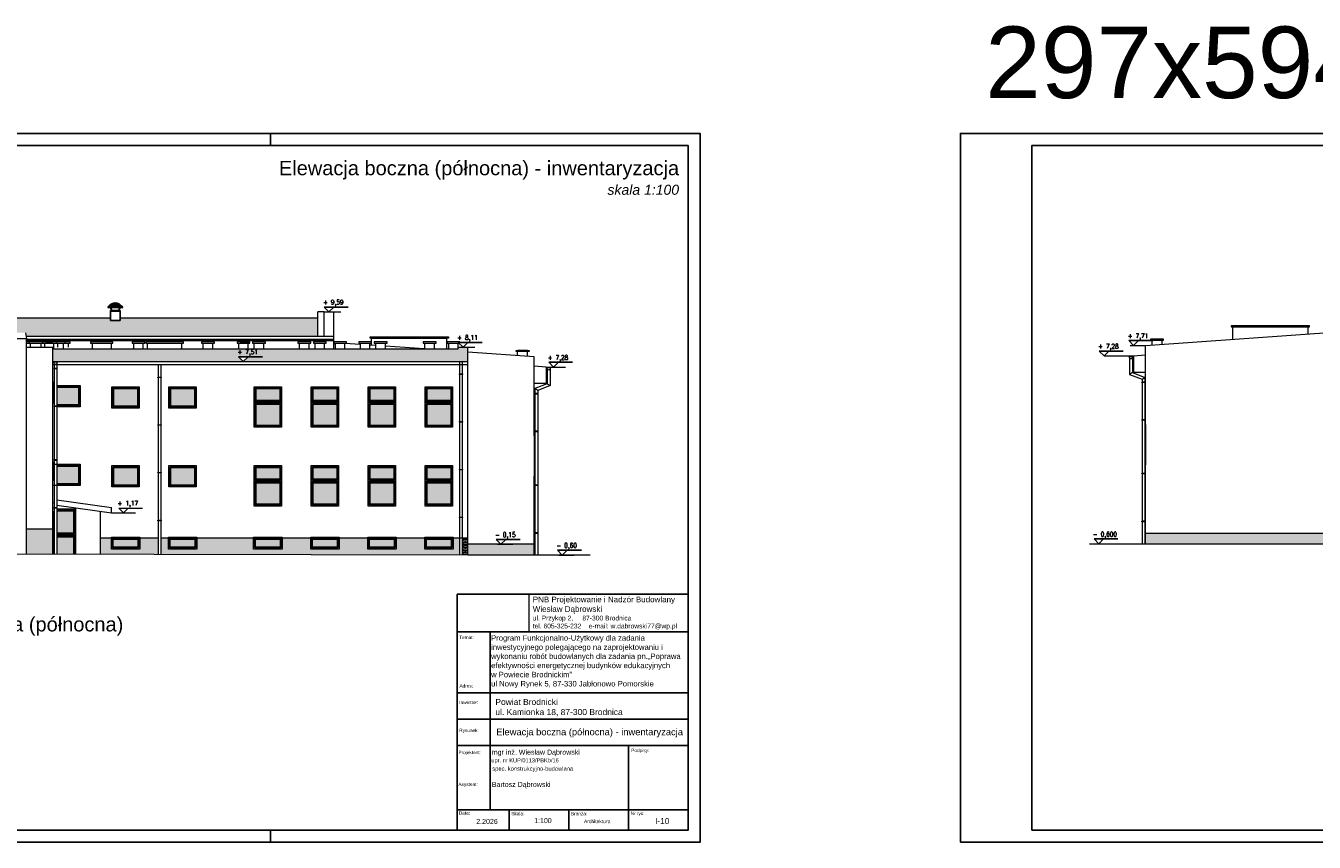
# Model space of a CAD drawing. Header units: millimetres. Extents: x 64838 to 107664, y -36848 to 0.
# Tile 103 of 109: x 97806 to 103207, y -36848 to -33427. Entities that reach past the tile are written whole.
import ezdxf
from ezdxf.enums import TextEntityAlignment as Align

# ---------------------------------------------------------------- set-up
doc = ezdxf.new("R2010")
doc.units = ezdxf.units.MM
doc.layers.add('-TABELKA', color=2, linetype='Continuous')
doc.layers.add('e-cad_opisy', color=7, linetype='Continuous')
for name, color, linetype, lineweight in [('A-Opis', 7, 'Continuous', 15), ('OPIS', 7, 'Continuous', 5), ('opisy', 235, 'Continuous', 0), ('wymiar', 1, 'Continuous', 9)]:
    doc.layers.add(name, color=color, linetype=linetype, lineweight=lineweight)
doc.styles.add('ARIAL', font='arial.ttf')
doc.styles.add('e-cad_1', font='simplex.shx', dxfattribs={"width": 0.8})
doc.styles.get("Standard").update_dxf_attribs({"font": 'arial.ttf'})
picture_1 = doc.add_image_def('image1.jpg', size_in_pixel=(163, 86))

# ---------------------------------------------------------------- blocks, each defined once
blk = doc.blocks.new('e-cad_kota_3')
blk.add_line((-2, 2), (8, 2))
blk.add_lwpolyline([(-2, 2), (0, 0), (2, 2)])
at = {"style": 'e-cad_1', "width": 0.8}
blk.add_attdef('ZNAK', text='', height=2, dxfattribs=at).set_placement((-0.5, 3), align=Align.RIGHT)
blk.add_attdef('RZEDNA', (0.8, 3), '', height=2, dxfattribs=at)

msp = doc.modelspace()

# ---------------------------------------------------------------- hatches: boundary and pattern name
at = {"layer": 'A-Opis'}
h = msp.add_hatch(color=135, dxfattribs=at)
h.set_gradient(color1=(103, 145, 152), color2=(200, 215, 218), rotation=45, one_color=1, name='SPHERICAL')
h.paths.add_polyline_path([(97937.19, -35015.42), (98027.05, -35015.42), (98027.05, -34941.42), (97937.19, -34941.42)])
h = msp.add_hatch(color=135, dxfattribs=at)
h.set_gradient(color1=(103, 145, 152), color2=(200, 215, 218), rotation=45, one_color=1, name='SPHERICAL')
h.paths.add_polyline_path([(98175.05, -34947.28), (98175.05, -35021.28), (98274.05, -35021.28), (98274.05, -34947.28)])
h = msp.add_hatch(color=135, dxfattribs=at)
h.set_gradient(color1=(103, 145, 152), color2=(200, 215, 218), rotation=45, one_color=1, name='SPHERICAL')
h.paths.add_polyline_path([(98414.05, -34947.28), (98414.05, -35021.28), (98513.05, -35021.28), (98513.05, -34947.28)])
h = msp.add_hatch(color=135, dxfattribs=at)
h.set_gradient(color1=(103, 145, 152), color2=(200, 215, 218), rotation=45, one_color=1, name='SPHERICAL')
h.paths.add_polyline_path([(98771.55, -35101.28), (98771.55, -35012.28), (98870.55, -35012.28), (98870.55, -35101.28)])
h.paths.add_polyline_path([(98771.55, -34996.28), (98771.55, -34947.28), (98870.55, -34947.28), (98870.55, -34996.28)])
h = msp.add_hatch(color=135, dxfattribs=at)
h.set_gradient(color1=(103, 145, 152), color2=(200, 215, 218), rotation=45, one_color=1, name='SPHERICAL')
h.paths.add_polyline_path([(99010.55, -35101.28), (99010.55, -35012.28), (99109.55, -35012.28), (99109.55, -35101.28)])
h.paths.add_polyline_path([(99010.55, -34996.28), (99010.55, -34947.28), (99109.55, -34947.28), (99109.55, -34996.28)])
h = msp.add_hatch(color=135, dxfattribs=at)
h.set_gradient(color1=(103, 145, 152), color2=(200, 215, 218), rotation=45, one_color=1, name='SPHERICAL')
h.paths.add_polyline_path([(99249.55, -35101.28), (99249.55, -35012.28), (99348.55, -35012.28), (99348.55, -35101.28)])
h.paths.add_polyline_path([(99249.55, -34996.28), (99249.55, -34947.28), (99348.55, -34947.28), (99348.55, -34996.28)])
h = msp.add_hatch(color=135, dxfattribs=at)
h.set_gradient(color1=(103, 145, 152), color2=(200, 215, 218), rotation=45, one_color=1, name='SPHERICAL')
h.paths.add_polyline_path([(99488.55, -35101.28), (99488.55, -35012.28), (99587.55, -35012.28), (99587.55, -35101.28)])
h.paths.add_polyline_path([(99488.55, -34996.28), (99488.55, -34947.28), (99587.55, -34947.28), (99587.55, -34996.28)])
h = msp.add_hatch(color=135, dxfattribs=at)
h.set_gradient(color1=(103, 145, 152), color2=(200, 215, 218), rotation=45, one_color=1, name='SPHERICAL')
h.paths.add_polyline_path([(97937.19, -35345.42), (98027.05, -35345.42), (98027.05, -35271.42), (97937.19, -35271.42)])
h = msp.add_hatch(color=135, dxfattribs=at)
h.set_gradient(color1=(103, 145, 152), color2=(200, 215, 218), rotation=45, one_color=1, name='SPHERICAL')
h.paths.add_polyline_path([(98175.05, -35277.28), (98175.05, -35351.28), (98274.05, -35351.28), (98274.05, -35277.28)])
h = msp.add_hatch(color=135, dxfattribs=at)
h.set_gradient(color1=(103, 145, 152), color2=(200, 215, 218), rotation=45, one_color=1, name='SPHERICAL')
h.paths.add_polyline_path([(98414.05, -35277.28), (98414.05, -35351.28), (98513.05, -35351.28), (98513.05, -35277.28)])
h = msp.add_hatch(color=135, dxfattribs=at)
h.set_gradient(color1=(103, 145, 152), color2=(200, 215, 218), rotation=45, one_color=1, name='SPHERICAL')
h.paths.add_polyline_path([(98771.55, -35431.28), (98771.55, -35342.28), (98870.55, -35342.28), (98870.55, -35431.28)])
h.paths.add_polyline_path([(98771.55, -35326.28), (98771.55, -35277.28), (98870.55, -35277.28), (98870.55, -35326.28)])
h = msp.add_hatch(color=135, dxfattribs=at)
h.set_gradient(color1=(103, 145, 152), color2=(200, 215, 218), rotation=45, one_color=1, name='SPHERICAL')
h.paths.add_polyline_path([(99010.55, -35431.28), (99010.55, -35342.28), (99109.55, -35342.28), (99109.55, -35431.28)])
h.paths.add_polyline_path([(99010.55, -35326.28), (99010.55, -35277.28), (99109.55, -35277.28), (99109.55, -35326.28)])
h = msp.add_hatch(color=135, dxfattribs=at)
h.set_gradient(color1=(103, 145, 152), color2=(200, 215, 218), rotation=45, one_color=1, name='SPHERICAL')
h.paths.add_polyline_path([(99249.55, -35431.28), (99249.55, -35342.28), (99348.55, -35342.28), (99348.55, -35431.28)])
h.paths.add_polyline_path([(99249.55, -35326.28), (99249.55, -35277.28), (99348.55, -35277.28), (99348.55, -35326.28)])
h = msp.add_hatch(color=135, dxfattribs=at)
h.set_gradient(color1=(103, 145, 152), color2=(200, 215, 218), rotation=45, one_color=1, name='SPHERICAL')
h.paths.add_polyline_path([(99488.55, -35431.28), (99488.55, -35342.28), (99587.55, -35342.28), (99587.55, -35431.28)])
h.paths.add_polyline_path([(99488.55, -35326.28), (99488.55, -35277.28), (99587.55, -35277.28), (99587.55, -35326.28)])
h = msp.add_hatch(color=135, dxfattribs=at)
h.set_gradient(color1=(103, 145, 152), color2=(200, 215, 218), rotation=45, one_color=1, name='SPHERICAL')
h.paths.add_polyline_path([(97937.19, -35552.52), (98007.05, -35552.52), (98007.05, -35458.52), (97937.19, -35458.52)])
h.paths.add_polyline_path([(98007.05, -35641.23), (98007.05, -35568.52), (97937.19, -35568.52), (97937.19, -35641.1)])
h = msp.add_hatch(color=135, dxfattribs=at)
h.set_gradient(color1=(103, 145, 152), color2=(200, 215, 218), rotation=45, one_color=1, name='SPHERICAL')
h.paths.add_polyline_path([(98173.05, -35611.28), (98173.05, -35577.28), (98276.05, -35577.28), (98276.05, -35611.28)])
h = msp.add_hatch(color=135, dxfattribs=at)
h.set_gradient(color1=(103, 145, 152), color2=(200, 215, 218), rotation=45, one_color=1, name='SPHERICAL')
h.paths.add_polyline_path([(98412.05, -35611.28), (98412.05, -35577.28), (98515.05, -35577.28), (98515.05, -35611.28)])
h = msp.add_hatch(color=135, dxfattribs=at)
h.set_gradient(color1=(103, 145, 152), color2=(200, 215, 218), rotation=45, one_color=1, name='SPHERICAL')
h.paths.add_polyline_path([(98769.55, -35611.28), (98769.55, -35577.28), (98872.55, -35577.28), (98872.55, -35611.28)])
h = msp.add_hatch(color=135, dxfattribs=at)
h.set_gradient(color1=(103, 145, 152), color2=(200, 215, 218), rotation=45, one_color=1, name='SPHERICAL')
h.paths.add_polyline_path([(99008.55, -35611.28), (99008.55, -35577.28), (99111.55, -35577.28), (99111.55, -35611.28)])
h = msp.add_hatch(color=135, dxfattribs=at)
h.set_gradient(color1=(103, 145, 152), color2=(200, 215, 218), rotation=45, one_color=1, name='SPHERICAL')
h.paths.add_polyline_path([(99247.55, -35611.28), (99247.55, -35577.28), (99350.55, -35577.28), (99350.55, -35611.28)])
h = msp.add_hatch(color=135, dxfattribs=at)
h.set_gradient(color1=(103, 145, 152), color2=(200, 215, 218), rotation=45, one_color=1, name='SPHERICAL')
h.paths.add_polyline_path([(99486.55, -35611.28), (99486.55, -35577.28), (99589.55, -35577.28), (99589.55, -35611.28)])
at = {"layer": 'OPIS', "ltscale": 4}
h = msp.add_hatch(dxfattribs=at)
h.set_pattern_fill('AR-SAND', color=254, scale=0.1)
h.paths.add_polyline_path([(97065.32, -34726.96), (97068.05, -34713.31), (97108.05, -34713.31), (97110.78, -34726.96), (97762.32, -34726.96), (97765.05, -34713.31), (97805.05, -34713.31), (97807.78, -34726.96), (99031.05, -34726.96), (99031.05, -34650.36), (98201.58, -34650.36), (98201.58, -34661.39), (98161.65, -34661.39), (98161.64, -34650.36), (97585.55, -34650.36), (97009.46, -34650.36), (97009.46, -34661.39), (96969.53, -34661.39), (96969.52, -34650.36), (95517.05, -34650.36), (95517.05, -34726.96)])
h.paths.add_polyline_path([(97920.05, -34833.31), (97920.05, -34780.98), (97924.05, -34780.98), (97964.05, -34780.98), (98084.05, -34780.98), (98164.05, -34780.98), (98259.05, -34780.98), (98299.05, -34780.98), (98317.05, -34780.98), (98460.05, -34780.98), (98550.05, -34780.98), (98590.05, -34780.98), (98699.05, -34780.98), (98739.05, -34780.98), (98764.05, -34780.98), (98804.05, -34780.98), (98954.05, -34780.98), (98994.05, -34780.98), (99019.05, -34780.98), (99059.05, -34780.98), (99097.05, -34780.98), (99104.05, -34780.98), (99144.05, -34780.98), (99209.05, -34780.98), (99249.05, -34780.98), (99274.05, -34780.98), (99314.05, -34780.98), (99476.49, -34780.98), (99479.05, -34780.98), (99519.05, -34780.98), (99571.05, -34780.98), (99579.05, -34780.98), (99619.05, -34780.98), (99619.05, -34773.31), (99639.05, -34773.31), (99659.05, -34773.31), (99659.05, -34793.76), (99659.05, -34833.31), (99636.11, -34833.31), (99624.13, -34833.31), (98718.02, -34833.31), (98738.02, -34813.31), (98698.02, -34813.31), (98718.02, -34833.31)])
h.paths.add_polyline_path([(98708.73, -34801.88), (98708.73, -34827.6), (98731.02, -34827.6), (98731.02, -34801.88)], flags=24)
h.paths.add_polyline_path([(96969.68, -34713.55), (96969.68, -34749.27), (97020.44, -34749.27), (97020.44, -34713.55)], flags=24)
h.paths.add_polyline_path([(98720.07, -34773.55), (98720.07, -34809.27), (98773.88, -34809.27), (98773.88, -34773.55)], flags=24)
at = {"layer": 'OPIS', "linetype": 'Continuous', "lineweight": 13}
h = msp.add_hatch(dxfattribs=at)
h.set_pattern_fill('AR-BRSTD', color=9, scale=0.1)
h.paths.add_polyline_path([(96953.05, -35639.28), (96953.05, -35599.28), (96746.25, -35599.28), (96746.25, -35639.28), (96953.05, -35639.28)])
h.paths.add_polyline_path([(97760.05, -35640.77), (97760.05, -35534.28), (97113.05, -35534.28), (97113.05, -35639.58)])
h.paths.add_polyline_path([(96146.25, -35639.28), (96146.25, -35599.28), (96151.25, -35599.28), (96151.25, -35584.28), (95972.3, -35584.28), (95531.32, -35584.28), (95531.31, -35639.28)])
h.paths.add_polyline_path([(99659.05, -35644.28), (99659.05, -35599.28), (99937.05, -35599.28), (99937.05, -35644.28)])
h.paths.add_polyline_path([(96427.55, -35639.28), (96427.55, -35624.28), (96440.05, -35624.28), (96445.05, -35624.28), (96462.55, -35624.28), (96462.55, -35609.28), (96497.55, -35609.28), (96497.55, -35599.28), (96502.75, -35599.28), (96514.75, -35599.28), (96526.75, -35599.28), (96538.75, -35599.28), (96550.75, -35599.28), (96562.75, -35599.28), (96574.75, -35599.28), (96586.25, -35599.28), (96591.25, -35599.28), (96604.75, -35599.28), (96616.75, -35599.28), (96628.75, -35599.28), (96640.75, -35599.28), (96652.75, -35599.28), (96664.75, -35599.28), (96676.75, -35599.28), (96688.75, -35599.28), (96700.75, -35599.28), (96712.75, -35599.28), (96724.75, -35599.28), (96736.25, -35599.28), (96741.25, -35599.28), (96746.25, -35599.28), (96746.25, -35639.28)])
h.paths.add_polyline_path([(96427.55, -35639.28), (96427.55, -35624.28), (96440.05, -35624.28), (96440.05, -35599.28), (96146.25, -35599.28), (96146.25, -35639.28)])
h.paths.add_polyline_path([(97920.05, -35641.07), (97920.05, -35534.28), (97810.05, -35534.28), (97810.05, -35640.86)])
h.paths.add_polyline_path([(97063.05, -35639.48), (97063.05, -35534.28), (96990.05, -35534.28), (96990.05, -35639.35)])
h.paths.add_polyline_path([(96953.05, -35639.28), (96953.05, -35534.28), (96978.05, -35534.28), (96978.05, -35639.33)])
h.paths.add_polyline_path([(95519.55, -35639.28), (95519.55, -35584.28), (95484.05, -35584.28), (95484.05, -35639.28)])
h.paths.add_polyline_path([(96445.05, -35624.28), (96445.05, -35613.52), (96478.27, -35599.28), (96478.75, -35599.28), (96490.75, -35599.28), (96497.55, -35599.28), (96497.55, -35609.28), (96462.55, -35609.28), (96462.55, -35624.28)])
h.paths.add_polyline_path([(96156.25, -35599.28), (96169.75, -35599.28), (96169.75, -35584.28), (96156.25, -35584.28)])
h.paths.add_polyline_path([(96296.25, -35599.28), (96309.75, -35599.28), (96309.75, -35584.28), (96296.25, -35584.28)])
h.paths.add_polyline_path([(96169.75, -35599.28), (96181.75, -35599.28), (96181.75, -35584.28), (96169.75, -35584.28)])
h.paths.add_polyline_path([(96277.75, -35599.28), (96289.75, -35599.28), (96289.75, -35584.28), (96277.75, -35584.28)])
h.paths.add_polyline_path([(96345.75, -35599.28), (96357.75, -35599.28), (96357.75, -35584.28), (96345.75, -35584.28)])
h.paths.add_polyline_path([(96357.75, -35599.28), (96369.75, -35599.28), (96369.75, -35584.28), (96357.75, -35584.28)])
h.paths.add_polyline_path([(96181.75, -35599.28), (96193.75, -35599.28), (96193.75, -35584.28), (96181.75, -35584.28)])
h.paths.add_polyline_path([(96265.75, -35599.28), (96277.75, -35599.28), (96277.75, -35584.28), (96265.75, -35584.28)])
h.paths.add_polyline_path([(96193.75, -35599.28), (96205.75, -35599.28), (96205.75, -35584.28), (96193.75, -35584.28)])
h.paths.add_polyline_path([(96369.75, -35599.28), (96381.75, -35599.28), (96381.75, -35584.28), (96369.75, -35584.28)])
h.paths.add_polyline_path([(96205.75, -35599.28), (96217.75, -35599.28), (96217.75, -35584.28), (96205.75, -35584.28)])
h.paths.add_polyline_path([(96217.75, -35599.28), (96229.75, -35599.28), (96229.75, -35584.28), (96217.75, -35584.28)])
h.paths.add_polyline_path([(96253.75, -35599.28), (96265.75, -35599.28), (96265.75, -35584.28), (96253.75, -35584.28)])
h.paths.add_polyline_path([(96417.75, -35599.28), (96429.75, -35599.28), (96429.75, -35584.28), (96417.75, -35584.28)])
h.paths.add_polyline_path([(96229.75, -35599.28), (96241.75, -35599.28), (96241.75, -35584.28), (96229.75, -35584.28)])
h.paths.add_polyline_path([(96241.75, -35599.28), (96253.75, -35599.28), (96253.75, -35584.28), (96241.75, -35584.28)])
h.paths.add_polyline_path([(96309.75, -35599.28), (96321.75, -35599.28), (96321.75, -35584.28), (96309.75, -35584.28)])
h.paths.add_polyline_path([(96321.75, -35599.28), (96333.75, -35599.28), (96333.75, -35584.28), (96321.75, -35584.28)])
h.paths.add_polyline_path([(96333.75, -35599.28), (96345.75, -35599.28), (96345.75, -35584.28), (96333.75, -35584.28)])
h.paths.add_polyline_path([(96381.75, -35599.28), (96393.75, -35599.28), (96393.75, -35584.28), (96381.75, -35584.28)])
h.paths.add_polyline_path([(96393.75, -35599.28), (96405.75, -35599.28), (96405.75, -35584.28), (96393.75, -35584.28)])
h.paths.add_polyline_path([(96405.75, -35599.28), (96417.75, -35599.28), (96417.75, -35584.28), (96405.75, -35584.28)])
h.paths.add_polyline_path([(96455.05, -35599.28), (96465.05, -35599.28), (96465.05, -35584.28), (96455.05, -35584.28)])
h.paths.add_polyline_path([(96445.05, -35599.28), (96454.75, -35599.28), (96454.75, -35584.28), (96445.05, -35584.28)])
h.paths.add_polyline_path([(96445.05, -35599.28), (96454.75, -35599.28), (96455.05, -35599.28), (96455.05, -35605.97), (96445.05, -35610.25)])
h.paths.add_polyline_path([(96429.75, -35599.28), (96436.25, -35599.28), (96436.25, -35584.28), (96429.75, -35584.28)])
h.paths.add_polyline_path([(96151.25, -35599.28), (96156.25, -35599.28), (96156.25, -35584.28), (96151.25, -35584.28)])
h.paths.add_polyline_path([(96455.05, -35599.28), (96465.05, -35599.28), (96465.05, -35601.68), (96455.05, -35605.97)])
h.paths.add_polyline_path([(96289.75, -35599.28), (96291.25, -35599.28), (96291.25, -35584.28), (96289.75, -35584.28)])
h.paths.add_polyline_path([(96440.05, -35599.28), (96441.25, -35599.28), (96441.25, -35584.28), (96440.05, -35584.28)])
h.paths.add_polyline_path([(96465.05, -35601.68), (96470.65, -35599.28), (96466.75, -35599.28), (96465.05, -35599.28)])
h = msp.add_hatch(dxfattribs=at)
h.set_pattern_fill('AR-BRSTD', color=9, scale=0.1)
h.paths.add_polyline_path([(99624.13, -35644.22), (99624.13, -35574.28), (99597.55, -35574.28), (99597.55, -35619.28), (99478.55, -35619.28), (99478.55, -35574.28), (99358.55, -35574.28), (99358.55, -35619.28), (99239.55, -35619.28), (99239.55, -35574.28), (99119.55, -35574.28), (99119.55, -35619.28), (99000.55, -35619.28), (99000.55, -35574.28), (98880.55, -35574.28), (98880.55, -35619.28), (98761.55, -35619.28), (98761.55, -35574.28), (98523.05, -35574.28), (98523.05, -35619.28), (98404.05, -35619.28), (98404.05, -35574.28), (98372.82, -35574.28), (98372.8, -35641.9)])
h.paths.add_polyline_path([(98361.02, -35641.88), (98361.02, -35574.28), (98284.05, -35574.28), (98284.05, -35619.28), (98165.05, -35619.28), (98165.05, -35574.28), (98120.05, -35574.28), (98120.05, -35641.44)])
h = msp.add_hatch(dxfattribs=at)
h.set_pattern_fill('AR-BRSTD', color=9, scale=0.1)
h.paths.add_polyline_path([(99659.05, -35644.28), (99659.05, -35599.28), (99659.05, -35574.28), (99635.92, -35574.28), (99635.91, -35644.24)])
h = msp.add_hatch(dxfattribs=at)
h.set_pattern_fill('AR-BRSTD', color=9, scale=0.1)
h.paths.add_polyline_path([(103339.65, -35597.13), (103339.65, -35552.13), (102499.65, -35552.13), (102499.65, -35597.13)])
h.paths.add_polyline_path([(105765.32, -35567.13), (105765.32, -35537.13), (104577.09, -35537.13), (104577.08, -35567.13)])
h.paths.add_polyline_path([(104565.32, -35567.13), (104565.32, -35537.13), (103393.91, -35537.13), (103393.91, -35567.13)])
h.paths.add_polyline_path([(106905.38, -35567.13), (106905.38, -35537.13), (105777.09, -35537.13), (105777.08, -35567.13)])
h.paths.add_polyline_path([(103382.15, -35567.13), (103382.15, -35537.13), (103339.65, -35537.13), (103339.65, -35567.13)])
h.paths.add_polyline_path([(106952.65, -35567.13), (106952.65, -35537.13), (106917.15, -35537.13), (106917.15, -35567.13)])

# ---------------------------------------------------------------- linework, layer by layer
at = {"layer": '-TABELKA', "color": 7}
for p, q in [((99614.9, -36797.82), (99614.9, -35808.34)), ((99614.9, -35808.34), (100582.53, -35808.34)), ((99614.9, -35966.73), (100582.53, -35966.73)), ((99614.9, -35966.73), (100582.53, -35966.73)), ((99752.45, -36712.78), (99752.45, -35966.73)), ((99614.9, -36222.52), (100582.53, -36222.52)), ((99614.9, -36332.65), (100582.53, -36332.65)), ((99614.9, -36442.65), (100582.53, -36442.65)), ((100332.53, -36442.65), (100332.53, -36797.82)), ((99614.9, -36712.78), (100582.53, -36712.78)), ((99832.53, -36712.78), (99832.53, -36797.82)), ((100082.53, -36712.78), (100082.53, -36797.82)), ((99614.9, -36797.82), (100582.53, -36797.82))]:
    msp.add_line(p, q, dxfattribs=at)
for p, q in [((98150.03, -34607.84), (98154.5, -34601.45)), ((98150.03, -34607.84), (98213.2, -34607.78)), ((98155.2, -34600.69), (98208.02, -34600.63)), ((98164.53, -34593.14), (98157.83, -34598.98)), ((98160.99, -34607.88), (98161.08, -34607.83)), ((98167.64, -34619.38), (98160.99, -34607.88)), ((98165.15, -34592.7), (98198.05, -34592.67)), ((98170.11, -34607.82), (98193.12, -34607.8)), ((98195.61, -34619.35), (98202.24, -34607.84)), ((98198.03, -34592.66), (98198.05, -34592.67)), ((98198.67, -34593.11), (98205.38, -34598.93)), ((98200.03, -34611.69), (98202.24, -34607.84)), ((98200.12, -34611.74), (98202.33, -34607.89)), ((98202.24, -34607.84), (98202.15, -34607.79)), ((98202.33, -34607.89), (98202.24, -34607.84)), ((98213.2, -34607.78), (98208.72, -34601.4)), ((98161.65, -34661.39), (98161.61, -34622.46)), ((98201.58, -34661.39), (98161.65, -34661.39)), ((98161.69, -34619.39), (98201.57, -34619.35)), ((98161.69, -34619.39), (98161.69, -34622.46)), ((98161.69, -34622.46), (98201.57, -34622.41)), ((98161.69, -34622.46), (98201.57, -34622.41)), ((98164.75, -34618.5), (98164.76, -34623.16)), ((98198.5, -34618.47), (98198.5, -34623.13)), ((98201.57, -34619.35), (98201.57, -34622.41)), ((98201.58, -34661.39), (98201.57, -34622.41))]:
    msp.add_line(p, q)
for centre, radius, start, end in [((98157.77, -34603.73), 3.99, 115.20717, 145.05783), ((98152.82, -34593.22), 7.64, 295.20717, 311.04887), ((98167.15, -34596.15), 3.99, 109.08623, 131.04887), ((98163.35, -34585.16), 7.64, 289.08623, 301.06039), ((98181.61, -34615.48), 27.75, 59.05528, 121.06039), ((98199.37, -34585.93), 6.73, 238.6482, 252.54774), ((98196.06, -34596.12), 3.99, 49.0668, 71.02943), ((98210.39, -34593.16), 7.64, 229.0668, 244.9085), ((98205.46, -34603.69), 3.99, 35.05783, 64.9085)]:
    msp.add_arc(centre, radius, start, end)
at = {"layer": 'e-cad_opisy', "ltscale": 4}
for points in [[(94692.53, -36847.82), (100632.53, -36847.82), (100632.53, -33877.82), (94942.53, -33877.82), (94942.53, -33877.82), (94692.53, -33877.82), (94692.53, -36847.82)], [(98832.53, -33877.82), (98832.53, -33927.82)], [(101723.65, -36847.82), (107663.65, -36847.82), (107663.65, -33877.82), (101973.65, -33877.82), (101973.65, -33877.82), (101723.65, -33877.82), (101723.65, -36847.82)], [(94992.53, -36797.82), (100582.53, -36797.82), (100582.53, -33927.82), (94992.53, -33927.82), (94992.53, -36797.82)], [(102023.65, -36797.82), (107613.65, -36797.82), (107613.65, -33927.82), (102023.65, -33927.82), (102023.65, -36797.82)], [(98832.53, -36847.82), (98832.53, -36797.82)]]:
    msp.add_lwpolyline(points, dxfattribs=at)
at = {"layer": 'OPIS'}
for p, q in [((97009.46, -34650.36), (98161.64, -34650.36)), ((98201.58, -34650.36), (99031.05, -34650.36)), ((99031.05, -34726.96), (99031.05, -34625.3)), ((99057.05, -34625.3), (99031.05, -34625.3)), ((99057.05, -34625.3), (99097.05, -34625.3)), ((99057.05, -34726.96), (99057.05, -34625.3)), ((99062.05, -34625.3), (99127.05, -34625.3)), ((99097.05, -34780.98), (99097.05, -34625.3)), ((99097.05, -34745.03), (99097.05, -34625.3)), ((97805.05, -34713.31), (97810.05, -34738.31)), ((102499.65, -34766.06), (103339.65, -34707.26)), ((102865.65, -34740.44), (102865.65, -34688.32)), ((103181.65, -34688.32), (102865.65, -34688.32)), ((103181.65, -34718.32), (103181.65, -34688.32)), ((97810.05, -34738.31), (97760.05, -34738.31)), ((97807.78, -34726.96), (99097.05, -34726.96)), ((97810.05, -35640.86), (97810.05, -34738.31)), ((97810.05, -34739.27), (99097.05, -34739.27)), ((97810.05, -34745.01), (99097.05, -34745.01)), ((97810.05, -34773.31), (97920.05, -34773.31)), ((97826.05, -34773.31), (97826.05, -34755.98)), ((97871.05, -34773.31), (97871.05, -34755.98)), ((97885.05, -34755.98), (97885.05, -34773.31)), ((97892.05, -34750.98), (97917.05, -34750.98)), ((97892.05, -34755.98), (97917.05, -34755.98)), ((97920.05, -35641.07), (97920.05, -34773.31)), ((97924.05, -34780.98), (97924.05, -34755.98)), ((97941.05, -34773.31), (97941.05, -34755.98)), ((97964.05, -34780.98), (97964.05, -34755.98)), ((97986.05, -34773.31), (97986.05, -34755.98)), ((98084.05, -34755.98), (98084.05, -34780.98)), ((98164.05, -34755.98), (98164.05, -34780.98)), ((98259.05, -34780.98), (98259.05, -34755.98)), ((98299.05, -34780.98), (98299.05, -34755.98)), ((98317.05, -34780.98), (98317.05, -34755.98)), ((98460.05, -34780.98), (98460.05, -34755.98)), ((98550.05, -34780.98), (98550.05, -34755.98)), ((98590.05, -34780.98), (98590.05, -34755.98)), ((98699.05, -34780.98), (98699.05, -34755.98)), ((98704.43, -34750.98), (98744.43, -34750.98)), ((98704.43, -34755.98), (98744.43, -34755.98)), ((98739.05, -34780.98), (98739.05, -34755.98)), ((98764.05, -34780.98), (98764.05, -34755.98)), ((98804.05, -34780.98), (98804.05, -34755.98)), ((98954.05, -34780.98), (98954.05, -34755.98)), ((98994.05, -34780.98), (98994.05, -34755.98)), ((99019.05, -34780.98), (99019.05, -34755.98)), ((99059.05, -34780.98), (99059.05, -34755.98)), ((99097.05, -34750.62), (99097.05, -34760.62)), ((99097.05, -34750.62), (99097.05, -34760.62)), ((99097.05, -34780.98), (99097.05, -34753.01)), ((99097.05, -34780.98), (99097.05, -34760.62)), ((99104.05, -34780.98), (99104.05, -34755.98)), ((99144.05, -34780.98), (99144.05, -34755.98)), ((99209.05, -34762.26), (99144.05, -34757.71)), ((99209.05, -34780.98), (99209.05, -34755.98)), ((99249.05, -34780.98), (99249.05, -34755.98)), ((99274.05, -34766.81), (99249.05, -34765.06)), ((99255.05, -34765.48), (99255.05, -34735.48)), ((99255.05, -34735.48), (99571.05, -34735.48)), ((99274.05, -34780.98), (99274.05, -34755.98)), ((99314.05, -34780.98), (99314.05, -34755.98)), ((99476.49, -34780.98), (99314.05, -34769.61)), ((99479.05, -34780.98), (99479.05, -34755.98)), ((99519.05, -34780.98), (99519.05, -34755.98)), ((99571.05, -34780.98), (99571.05, -34735.48)), ((99579.05, -34780.98), (99579.05, -34755.98)), ((99619.05, -34780.98), (99619.05, -34755.98)), ((99619.05, -34780.98), (99619.05, -34773.31)), ((99619.05, -34773.31), (99659.05, -34773.31)), ((99624.05, -34773.31), (99689.05, -34773.31)), ((99659.05, -35644.28), (99659.05, -34773.31)), ((102434.65, -34766.06), (102499.65, -34766.06)), ((102499.65, -35097.13), (102499.65, -34766.06)), ((102499.65, -34806.16), (102499.65, -34766.06)), ((102527.65, -34739.66), (102567.65, -34739.66)), ((102527.65, -34764.1), (102527.65, -34744.66)), ((102527.65, -34744.66), (102567.65, -34744.66)), ((102569.65, -34761.16), (102569.65, -34744.66)), ((97920.05, -34780.98), (99619.05, -34780.98)), ((99937.05, -34813.22), (99659.05, -34793.76)), ((99867.05, -34808.32), (99867.05, -34791.81)), ((99909.05, -34786.81), (99869.05, -34786.81)), ((99909.05, -34791.81), (99869.05, -34791.81)), ((99909.05, -34811.26), (99909.05, -34791.81)), ((99937.05, -35144.28), (99937.05, -34813.22)), ((99937.05, -34853.31), (99937.05, -34813.22)), ((102325.49, -34809.66), (102449.65, -34809.66)), ((102430.51, -34812.98), (102446.51, -34812.98)), ((102432.58, -34818.35), (102432.58, -34887.49)), ((102444.58, -34818.18), (102444.58, -34880.17)), ((102449.65, -34809.66), (102446.51, -34812.98)), ((102449.65, -34809.66), (102499.65, -34806.16)), ((102449.65, -34809.66), (102449.65, -34838.33)), ((102449.72, -34810.76), (102449.65, -34810.65)), ((102449.65, -34810.91), (102449.72, -34810.76)), ((97920.05, -34833.31), (97923.19, -34836.63)), ((97920.05, -34833.31), (99659.05, -34833.31)), ((97920.05, -34846.43), (99659.05, -34846.43)), ((97939.19, -34836.63), (97923.19, -34836.63)), ((97939.19, -34836.63), (97923.19, -34836.63)), ((97924.69, -34863.35), (97924.69, -34861.35)), ((97924.69, -34861.35), (97937.69, -34861.35)), ((97924.69, -34863.35), (97937.69, -34863.35)), ((97925.19, -34841.92), (97925.19, -34854.63)), ((97925.19, -34841.92), (97925.19, -35641.08)), ((97937.17, -34841.94), (97937.17, -34854.63)), ((97937.19, -34849.23), (97937.19, -35641.1)), ((97937.69, -34863.35), (97937.69, -34861.35)), ((98361.02, -34846.43), (98361.02, -35641.88)), ((98373, -34846.43), (98372.8, -35641.9)), ((98703.02, -34833.31), (98768.02, -34833.31)), ((99624.13, -34833.31), (99624.13, -35644.22)), ((99636.11, -34833.31), (99635.91, -35644.24)), ((99987.05, -34856.81), (99937.05, -34853.31)), ((99986.98, -34857.91), (99987.05, -34857.8)), ((99987.05, -34858.06), (99986.98, -34857.91)), ((99987.05, -34856.81), (99990.19, -34860.13)), ((99987.05, -34856.81), (99987.05, -34885.48)), ((99987.05, -34856.81), (100068.54, -34856.81)), ((100006.19, -34860.13), (99990.19, -34860.13)), ((99992.11, -34865.33), (99992.11, -34927.33)), ((100004.11, -34865.5), (100004.11, -34934.64)), ((102444.58, -34880.17), (102432.58, -34887.49)), ((102444.58, -34880.17), (102496.72, -34900.06)), ((102449.65, -34838.33), (102449.65, -34838.33)), ((102449.65, -34838.33), (102449.65, -34878.43)), ((102449.65, -34878.43), (102499.65, -34878.43)), ((99987.05, -34925.58), (99937.05, -34925.58)), ((99992.11, -34927.33), (99939.98, -34947.21)), ((100004.11, -34934.64), (99951.98, -34954.53)), ((99987.05, -34885.48), (99987.05, -34885.48)), ((99987.05, -34885.48), (99987.05, -34925.58)), ((99992.11, -34927.33), (100004.11, -34934.64)), ((102432.58, -34887.49), (102484.72, -34907.38)), ((102484.22, -34921.49), (102484.22, -34919.49)), ((102497.22, -34919.49), (102484.22, -34919.49)), ((102497.22, -34921.49), (102484.22, -34921.49)), ((102484.72, -34907.38), (102496.72, -34900.06)), ((102484.72, -34907.38), (102484.72, -35597.13)), ((102496.72, -34900.06), (102496.72, -35597.13)), ((102497.22, -34921.49), (102497.22, -34919.49)), ((102497.22, -34920.29), (102499.65, -34920.29)), ((102497.22, -34920.69), (102499.65, -34920.69)), ((99939.48, -34967.44), (99937.05, -34967.44)), ((99939.48, -34967.84), (99937.05, -34967.84)), ((99939.48, -34968.64), (99939.48, -34966.64)), ((99939.48, -34966.64), (99952.48, -34966.64)), ((99939.48, -34968.64), (99952.48, -34968.64)), ((99939.98, -34947.21), (99939.98, -35644.28)), ((99951.98, -34954.53), (99939.98, -34947.21)), ((99951.98, -34954.53), (99951.98, -35644.28)), ((99952.48, -34968.64), (99952.48, -34966.64)), ((97924.69, -35021.25), (97924.69, -35019.25)), ((97924.69, -35019.25), (97937.69, -35019.25)), ((97924.69, -35021.25), (97937.69, -35021.25)), ((97937.69, -35021.25), (97937.69, -35019.25)), ((102484.22, -35079.39), (102484.22, -35077.39)), ((102497.22, -35077.39), (102484.22, -35077.39)), ((102497.22, -35079.39), (102484.22, -35079.39)), ((102497.22, -35079.39), (102497.22, -35077.39)), ((102497.22, -35078.19), (102499.65, -35078.19)), ((102497.22, -35078.59), (102499.65, -35078.59)), ((102499.65, -35097.13), (102499.65, -35267.13)), ((99939.48, -35125.34), (99937.05, -35125.34)), ((99939.48, -35125.74), (99937.05, -35125.74)), ((99937.05, -35144.28), (99937.05, -35314.28)), ((99939.48, -35126.54), (99939.48, -35124.54)), ((99939.48, -35124.54), (99952.48, -35124.54)), ((99939.48, -35126.54), (99952.48, -35126.54)), ((99952.48, -35126.54), (99952.48, -35124.54)), ((97924.69, -35246.52), (97924.69, -35244.52)), ((97924.69, -35244.52), (97937.69, -35244.52)), ((97924.69, -35246.52), (97937.69, -35246.52)), ((97937.69, -35246.52), (97937.69, -35244.52)), ((99937.05, -35644.28), (99937.05, -35314.28)), ((102484.22, -35304.66), (102484.22, -35302.66)), ((102497.22, -35302.66), (102484.22, -35302.66)), ((102497.22, -35304.66), (102484.22, -35304.66)), ((102497.22, -35304.66), (102497.22, -35302.66)), ((102497.22, -35303.46), (102499.65, -35303.46)), ((102497.22, -35303.86), (102499.65, -35303.86)), ((102499.65, -35597.13), (102499.65, -35267.13)), ((99939.48, -35350.61), (99937.05, -35350.61)), ((99939.48, -35351.01), (99937.05, -35351.01)), ((99939.48, -35351.81), (99939.48, -35349.81)), ((99939.48, -35349.81), (99952.48, -35349.81)), ((99939.48, -35351.81), (99952.48, -35351.81)), ((99952.48, -35351.81), (99952.48, -35349.81)), ((97920.05, -35424.28), (97925.19, -35425.01)), ((97937.19, -35412.59), (98165.05, -35445.14)), ((97920.05, -35446.5), (97925.19, -35447.24)), ((97924.69, -35446.8), (97924.69, -35444.8)), ((97924.69, -35444.8), (97937.69, -35444.8)), ((97924.69, -35446.8), (97937.69, -35446.8)), ((97937.19, -35434.81), (98165.05, -35467.36)), ((97937.69, -35446.8), (97937.69, -35444.8)), ((98120.05, -35641.45), (98120.05, -35460.94)), ((98165.05, -35467.36), (98165.05, -35445.14)), ((98165.05, -35467.36), (98265.78, -35467.36)), ((102484.22, -35504.94), (102484.22, -35502.94)), ((102497.22, -35502.94), (102484.22, -35502.94)), ((102497.22, -35504.94), (102484.22, -35504.94)), ((102497.22, -35504.94), (102497.22, -35502.94)), ((102497.22, -35503.74), (102499.65, -35503.74)), ((102497.22, -35504.14), (102499.65, -35504.14)), ((97810.05, -35534.28), (97920.05, -35534.28)), ((98165.05, -35574.28), (98120.05, -35574.28)), ((98279.05, -35574.28), (98170.05, -35574.28)), ((98361.02, -35574.28), (98284.05, -35574.28)), ((98404.05, -35574.28), (98372.82, -35574.28)), ((98761.55, -35574.28), (98523.05, -35574.28)), ((99000.55, -35574.28), (98880.55, -35574.28)), ((99239.55, -35574.28), (99119.55, -35574.28)), ((99478.55, -35574.28), (99358.55, -35574.28)), ((99659.05, -35574.28), (99597.55, -35574.28)), ((99939.48, -35550.9), (99937.05, -35550.9)), ((99939.48, -35551.3), (99937.05, -35551.3)), ((99939.48, -35552.1), (99939.48, -35550.1)), ((99939.48, -35550.1), (99952.48, -35550.1)), ((99939.48, -35552.1), (99952.48, -35552.1)), ((99952.48, -35552.1), (99952.48, -35550.1)), ((102499.65, -35552.13), (103339.65, -35552.13)), ((99659.05, -35644.28), (96953.05, -35639.28)), ((99937.05, -35599.28), (99659.05, -35599.28)), ((99783.05, -35599.28), (99848.05, -35599.28)), ((102264.91, -35597.13), (103339.65, -35597.13)), ((102288.58, -35597.13), (102353.58, -35597.13)), ((100171.78, -35644.28), (99659.05, -35644.28)), ((100039.92, -35644.28), (100104.92, -35644.28))]:
    msp.add_line(p, q, dxfattribs=at)
for points in [[(102858.65, -34688.32), (103186.65, -34688.32), (103186.65, -34683.32), (102858.65, -34683.32)], [(97819.05, -34755.98), (97878.05, -34755.98), (97878.05, -34750.98), (97819.05, -34750.98)], [(97917.05, -34755.98), (97971.05, -34755.98), (97971.05, -34750.98), (97917.05, -34750.98)], [(97934.05, -34755.98), (97993.05, -34755.98), (97993.05, -34750.98), (97934.05, -34750.98)], [(98077.05, -34755.98), (98171.05, -34755.98), (98171.05, -34750.98), (98077.05, -34750.98)], [(98252.05, -34755.98), (98306.05, -34755.98), (98306.05, -34750.98), (98252.05, -34750.98)], [(98310.05, -34755.98), (98467.05, -34755.98), (98467.05, -34750.98), (98310.05, -34750.98)], [(98543.05, -34755.98), (98597.05, -34755.98), (98597.05, -34750.98), (98543.05, -34750.98)], [(98692.05, -34755.98), (98746.05, -34755.98), (98746.05, -34750.98), (98692.05, -34750.98)], [(98757.05, -34755.98), (98811.05, -34755.98), (98811.05, -34750.98), (98757.05, -34750.98)], [(98947.05, -34755.98), (99001.05, -34755.98), (99001.05, -34750.98), (98947.05, -34750.98)], [(99012.05, -34755.98), (99066.05, -34755.98), (99066.05, -34750.98), (99012.05, -34750.98)], [(99097.05, -34755.98), (99151.05, -34755.98), (99151.05, -34750.98), (99097.05, -34750.98)], [(99202.05, -34755.98), (99256.05, -34755.98), (99256.05, -34750.98), (99202.05, -34750.98)], [(99578.05, -34735.48), (99250.05, -34735.48), (99250.05, -34730.48), (99578.05, -34730.48)], [(99267.05, -34755.98), (99321.05, -34755.98), (99321.05, -34750.98), (99267.05, -34750.98)], [(99472.05, -34755.98), (99526.05, -34755.98), (99526.05, -34750.98), (99472.05, -34750.98)], [(99572.05, -34755.98), (99626.05, -34755.98), (99626.05, -34750.98), (99572.05, -34750.98)], [(102520.65, -34744.66), (102574.65, -34744.66), (102574.65, -34739.66), (102520.65, -34739.66)], [(99916.05, -34791.81), (99862.05, -34791.81), (99862.05, -34786.81), (99916.05, -34786.81)], [(98360.52, -34898.52), (98373.52, -34898.52), (98373.52, -34900.52), (98360.52, -34900.52)], [(99623.63, -34885.4), (99636.63, -34885.4), (99636.63, -34887.4), (99623.63, -34887.4)], [(98167.05, -34939.28), (98282.05, -34939.28), (98282.05, -35029.28), (98167.05, -35029.28)], [(98172.05, -34944.28), (98277.05, -34944.28), (98277.05, -35024.28), (98172.05, -35024.28)], [(98175.05, -34947.28), (98274.05, -34947.28), (98274.05, -35021.28), (98175.05, -35021.28)], [(98406.05, -34939.28), (98521.05, -34939.28), (98521.05, -35029.28), (98406.05, -35029.28)], [(98411.05, -34944.28), (98516.05, -34944.28), (98516.05, -35024.28), (98411.05, -35024.28)], [(98414.05, -34947.28), (98513.05, -34947.28), (98513.05, -35021.28), (98414.05, -35021.28)], [(98763.55, -34939.28), (98878.55, -34939.28), (98878.55, -35004.28), (98763.55, -35004.28)], [(98768.55, -34944.28), (98873.55, -34944.28), (98873.55, -34999.28), (98768.55, -34999.28)], [(98771.55, -34947.28), (98870.55, -34947.28), (98870.55, -34996.28), (98771.55, -34996.28)], [(99002.55, -34939.28), (99117.55, -34939.28), (99117.55, -35004.28), (99002.55, -35004.28)], [(99007.55, -34944.28), (99112.55, -34944.28), (99112.55, -34999.28), (99007.55, -34999.28)], [(99010.55, -34947.28), (99109.55, -34947.28), (99109.55, -34996.28), (99010.55, -34996.28)], [(99241.55, -34939.28), (99356.55, -34939.28), (99356.55, -35004.28), (99241.55, -35004.28)], [(99246.55, -34944.28), (99351.55, -34944.28), (99351.55, -34999.28), (99246.55, -34999.28)], [(99249.55, -34947.28), (99348.55, -34947.28), (99348.55, -34996.28), (99249.55, -34996.28)], [(99480.55, -34939.28), (99595.55, -34939.28), (99595.55, -35004.28), (99480.55, -35004.28)], [(99485.55, -34944.28), (99590.55, -34944.28), (99590.55, -34999.28), (99485.55, -34999.28)], [(99488.55, -34947.28), (99587.55, -34947.28), (99587.55, -34996.28), (99488.55, -34996.28)], [(98763.55, -35004.28), (98878.55, -35004.28), (98878.55, -35109.28), (98763.55, -35109.28)], [(98768.55, -35009.28), (98873.55, -35009.28), (98873.55, -35104.28), (98768.55, -35104.28)], [(98771.55, -35012.28), (98870.55, -35012.28), (98870.55, -35101.28), (98771.55, -35101.28)], [(99002.55, -35004.28), (99117.55, -35004.28), (99117.55, -35109.28), (99002.55, -35109.28)], [(99007.55, -35009.28), (99112.55, -35009.28), (99112.55, -35104.28), (99007.55, -35104.28)], [(99010.55, -35012.28), (99109.55, -35012.28), (99109.55, -35101.28), (99010.55, -35101.28)], [(99241.55, -35004.28), (99356.55, -35004.28), (99356.55, -35109.28), (99241.55, -35109.28)], [(99246.55, -35009.28), (99351.55, -35009.28), (99351.55, -35104.28), (99246.55, -35104.28)], [(99249.55, -35012.28), (99348.55, -35012.28), (99348.55, -35101.28), (99249.55, -35101.28)], [(99480.55, -35004.28), (99595.55, -35004.28), (99595.55, -35109.28), (99480.55, -35109.28)], [(99485.55, -35009.28), (99590.55, -35009.28), (99590.55, -35104.28), (99485.55, -35104.28)], [(99488.55, -35012.28), (99587.55, -35012.28), (99587.55, -35101.28), (99488.55, -35101.28)], [(98360.52, -35098.52), (98373.52, -35098.52), (98373.52, -35100.52), (98360.52, -35100.52)], [(99623.63, -35085.4), (99636.63, -35085.4), (99636.63, -35087.4), (99623.63, -35087.4)], [(97920.05, -35263.42), (98035.05, -35263.42), (98035.05, -35353.42), (97920.05, -35353.42)], [(98167.05, -35269.28), (98282.05, -35269.28), (98282.05, -35359.28), (98167.05, -35359.28)], [(98172.05, -35274.28), (98277.05, -35274.28), (98277.05, -35354.28), (98172.05, -35354.28)], [(98175.05, -35277.28), (98274.05, -35277.28), (98274.05, -35351.28), (98175.05, -35351.28)], [(98360.52, -35298.52), (98373.52, -35298.52), (98373.52, -35300.52), (98360.52, -35300.52)], [(98406.05, -35269.28), (98521.05, -35269.28), (98521.05, -35359.28), (98406.05, -35359.28)], [(98411.05, -35274.28), (98516.05, -35274.28), (98516.05, -35354.28), (98411.05, -35354.28)], [(98414.05, -35277.28), (98513.05, -35277.28), (98513.05, -35351.28), (98414.05, -35351.28)], [(98763.55, -35269.28), (98878.55, -35269.28), (98878.55, -35334.28), (98763.55, -35334.28)], [(98768.55, -35274.28), (98873.55, -35274.28), (98873.55, -35329.28), (98768.55, -35329.28)], [(98771.55, -35277.28), (98870.55, -35277.28), (98870.55, -35326.28), (98771.55, -35326.28)], [(99002.55, -35269.28), (99117.55, -35269.28), (99117.55, -35334.28), (99002.55, -35334.28)], [(99007.55, -35274.28), (99112.55, -35274.28), (99112.55, -35329.28), (99007.55, -35329.28)], [(99010.55, -35277.28), (99109.55, -35277.28), (99109.55, -35326.28), (99010.55, -35326.28)], [(99241.55, -35269.28), (99356.55, -35269.28), (99356.55, -35334.28), (99241.55, -35334.28)], [(99246.55, -35274.28), (99351.55, -35274.28), (99351.55, -35329.28), (99246.55, -35329.28)], [(99249.55, -35277.28), (99348.55, -35277.28), (99348.55, -35326.28), (99249.55, -35326.28)], [(99480.55, -35269.28), (99595.55, -35269.28), (99595.55, -35334.28), (99480.55, -35334.28)], [(99485.55, -35274.28), (99590.55, -35274.28), (99590.55, -35329.28), (99485.55, -35329.28)], [(99488.55, -35277.28), (99587.55, -35277.28), (99587.55, -35326.28), (99488.55, -35326.28)], [(99623.63, -35285.4), (99636.63, -35285.4), (99636.63, -35287.4), (99623.63, -35287.4)], [(98763.55, -35334.28), (98878.55, -35334.28), (98878.55, -35439.28), (98763.55, -35439.28)], [(98768.55, -35339.28), (98873.55, -35339.28), (98873.55, -35434.28), (98768.55, -35434.28)], [(98771.55, -35342.28), (98870.55, -35342.28), (98870.55, -35431.28), (98771.55, -35431.28)], [(99002.55, -35334.28), (99117.55, -35334.28), (99117.55, -35439.28), (99002.55, -35439.28)], [(99007.55, -35339.28), (99112.55, -35339.28), (99112.55, -35434.28), (99007.55, -35434.28)], [(99010.55, -35342.28), (99109.55, -35342.28), (99109.55, -35431.28), (99010.55, -35431.28)], [(99241.55, -35334.28), (99356.55, -35334.28), (99356.55, -35439.28), (99241.55, -35439.28)], [(99246.55, -35339.28), (99351.55, -35339.28), (99351.55, -35434.28), (99246.55, -35434.28)], [(99249.55, -35342.28), (99348.55, -35342.28), (99348.55, -35431.28), (99249.55, -35431.28)], [(99480.55, -35334.28), (99595.55, -35334.28), (99595.55, -35439.28), (99480.55, -35439.28)], [(99485.55, -35339.28), (99590.55, -35339.28), (99590.55, -35434.28), (99485.55, -35434.28)], [(99488.55, -35342.28), (99587.55, -35342.28), (99587.55, -35431.28), (99488.55, -35431.28)], [(98360.52, -35498.52), (98373.52, -35498.52), (98373.52, -35500.52), (98360.52, -35500.52)], [(99623.63, -35485.4), (99636.63, -35485.4), (99636.63, -35487.4), (99623.63, -35487.4)], [(98165.05, -35569.28), (98284.05, -35569.28), (98284.05, -35619.28), (98165.05, -35619.28)], [(98170.05, -35574.28), (98279.05, -35574.28), (98279.05, -35614.28), (98170.05, -35614.28)], [(98173.05, -35577.28), (98276.05, -35577.28), (98276.05, -35611.28), (98173.05, -35611.28)], [(98404.05, -35569.28), (98523.05, -35569.28), (98523.05, -35619.28), (98404.05, -35619.28)], [(98409.05, -35574.28), (98518.05, -35574.28), (98518.05, -35614.28), (98409.05, -35614.28)], [(98412.05, -35577.28), (98515.05, -35577.28), (98515.05, -35611.28), (98412.05, -35611.28)], [(98761.55, -35569.28), (98880.55, -35569.28), (98880.55, -35619.28), (98761.55, -35619.28)], [(98766.55, -35574.28), (98875.55, -35574.28), (98875.55, -35614.28), (98766.55, -35614.28)], [(98769.55, -35577.28), (98872.55, -35577.28), (98872.55, -35611.28), (98769.55, -35611.28)], [(99000.55, -35569.28), (99119.55, -35569.28), (99119.55, -35619.28), (99000.55, -35619.28)], [(99005.55, -35574.28), (99114.55, -35574.28), (99114.55, -35614.28), (99005.55, -35614.28)], [(99008.55, -35577.28), (99111.55, -35577.28), (99111.55, -35611.28), (99008.55, -35611.28)], [(99239.55, -35569.28), (99358.55, -35569.28), (99358.55, -35619.28), (99239.55, -35619.28)], [(99244.55, -35574.28), (99353.55, -35574.28), (99353.55, -35614.28), (99244.55, -35614.28)], [(99247.55, -35577.28), (99350.55, -35577.28), (99350.55, -35611.28), (99247.55, -35611.28)], [(99478.55, -35569.28), (99597.55, -35569.28), (99597.55, -35619.28), (99478.55, -35619.28)], [(99483.55, -35574.28), (99592.55, -35574.28), (99592.55, -35614.28), (99483.55, -35614.28)], [(99486.55, -35577.28), (99589.55, -35577.28), (99589.55, -35611.28), (99486.55, -35611.28)]]:
    msp.add_lwpolyline(points, close=True, dxfattribs=at)
for points in [[(97810.05, -34755.98), (97892.05, -34755.98), (97892.05, -34750.98), (97810.05, -34750.98)], [(97925.19, -35008.42), (97920.05, -35008.42), (97920.05, -34918.42), (97925.19, -34918.42)], [(97925.19, -35003.42), (97925.05, -35003.42), (97925.05, -34923.42), (97925.19, -34923.42)], [(97937.19, -34933.42), (98035.05, -34933.42), (98035.05, -35023.42), (97937.19, -35023.42)], [(97937.19, -34938.42), (98030.05, -34938.42), (98030.05, -35018.42), (97937.19, -35018.42)], [(97937.19, -34941.42), (98027.05, -34941.42), (98027.05, -35015.42), (97937.19, -35015.42)], [(97925.19, -35333.42), (97925.05, -35333.42), (97925.05, -35253.42), (97925.19, -35253.42)], [(97937.19, -35268.42), (98030.05, -35268.42), (98030.05, -35348.42), (97937.19, -35348.42)], [(97937.19, -35271.42), (98027.05, -35271.42), (98027.05, -35345.42), (97937.19, -35345.42)], [(97925.19, -35570.52), (97925.05, -35570.52), (97925.05, -35460.52), (97925.19, -35460.52)], [(97937.19, -35450.52), (98015.05, -35450.52), (98015.05, -35560.52), (97937.19, -35560.52)], [(97937.19, -35455.52), (98010.05, -35455.52), (98010.05, -35555.52), (97937.19, -35555.52)], [(97937.19, -35458.52), (98007.05, -35458.52), (98007.05, -35552.52), (97937.19, -35552.52)], [(97925.05, -35641.08), (97925.05, -35570.52), (97925.19, -35570.52)], [(97937.19, -35560.52), (98015.05, -35560.52), (98015.05, -35641.24)], [(97937.19, -35565.52), (98010.05, -35565.52), (98010.05, -35641.23)], [(97937.19, -35568.52), (98007.05, -35568.52), (98007.05, -35641.23)]]:
    msp.add_lwpolyline(points, dxfattribs=at)
for centre in [(102438.51, -34812.98), (97931.19, -34836.63), (97931.19, -34836.63), (99998.19, -34860.13)]:
    msp.add_arc(centre, 8, 180, 0, dxfattribs=at)
at = {"layer": 'opisy', "color": 7}
msp.add_line((100582.53, -35808.34), (100582.53, -36797.82), dxfattribs=at)

# ---------------------------------------------------------------- block references
at = {"layer": 'e-cad_opisy', "ltscale": 4, "xscale": 10, "yscale": 10, "zscale": 10}
for p, values in [((99077.05, -34625.3), {'RZEDNA': '9,59', 'ZNAK': '+'}), ((102449.65, -34766.06), {'RZEDNA': '7,71', 'ZNAK': '+'}), ((99639.05, -34773.31), {'RZEDNA': '8,11', 'ZNAK': '+'}), ((102325.49, -34809.66), {'RZEDNA': '7,28', 'ZNAK': '+'}), ((98718.02, -34833.31), {'RZEDNA': '7,51', 'ZNAK': '+'}), ((100018.54, -34856.81), {'RZEDNA': '7,28', 'ZNAK': '+'}), ((99798.05, -35599.28), {'RZEDNA': '0,15', 'ZNAK': '-'}), ((102303.58, -35597.13), {'RZEDNA': '0,600', 'ZNAK': '-'}), ((100054.92, -35644.28), {'RZEDNA': '0,60', 'ZNAK': '-'})]:
    msp.add_blockref('e-cad_kota_3', p, dxfattribs=at).add_auto_attribs(values)
at = {"layer": 'OPIS', "xscale": 10, "yscale": 10, "zscale": 10}
msp.add_blockref('e-cad_kota_3', (98215.78, -35467.36), dxfattribs=at).add_auto_attribs({'RZEDNA': '1,17', 'ZNAK': '+'})

# ---------------------------------------------------------------- texts
at = {"layer": '-TABELKA', "color": 0, "style": 'ARIAL'}
msp.add_text('spec. konstrukcyjno-budowlana', height=17.4131, dxfattribs=at).set_placement((99761.57, -36548.16))
at = {"layer": '-TABELKA', "color": 7}
msp.add_text('Architektura', height=14.8407, dxfattribs=at).set_placement((100145.99, -36767.95))
at = {"layer": 'OPIS', "color": 0, "style": 'ARIAL'}
for s, height, p in [('upr. nr KUP/0113/PBKb/16', 16.9125, (99757.94, -36513.19)), ('mgr inż. Wiesław Dąbrowski', 21.1406, (99759.53, -36480.94)), ('Bartosz Dąbrowski', 21.1406, (99759.53, -36616.33))]:
    msp.add_text(s, height=height, dxfattribs=at).set_placement(p)
at = {"layer": 'OPIS', "insert": (103214.23, -33582.02), "char_height": 300, "width": 2789.4033, "attachment_point": 5, "line_spacing_factor": 0.857143}
msp.add_mtext('{\\fArial|b0|i0|c0|p34;297x594 1:100}', dxfattribs=at)
at = {"layer": 'OPIS', "char_height": 60, "width": 1725.4571, "attachment_point": 5}
for s, insert in [('\\pxqr;{\\C7;Elewacja boczna (północna) - inwentaryzacja\\P\\fArial|b0|i1|c238|p34;\\H0.7x;skala 1:100}', (99681.74, -34064.2, 0)), ('\\pxqr;{\\C7;Elewacja boczna (północna)}', (97352.51, -35943.63, 0))]:
    msp.add_mtext(s, dxfattribs=dict(at, insert=insert))
at = {"layer": 'opisy', "color": 7}
for s, height, p in [('Temat:', 14.094, (99623.1, -35996.43)), ('Adres:', 14.094, (99624, -36199.71)), ('Inwestor:', 14.094, (99623.1, -36268.7)), ('Rysunek:', 14.094, (99623.1, -36386.45)), ('Projektant', 14.094, (99619.87, -36478.68)), ('Podpisy:', 14.094, (100344.15, -36470.28)), ('Data:', 14.094, (99621.2, -36732.23)), ('Skala:', 14.094, (99841.53, -36734.85)), ('Branża:', 14.094, (100091.53, -36734.85)), ('Nr rys:', 14.094, (100341.53, -36734.24)), ('2.2026', 21.141, (99694.29, -36771.2))]:
    msp.add_text(s, height=height, dxfattribs=at).set_placement(p)
at = {"layer": 'opisy', "color": 7, "style": 'ARIAL'}
for s, height, p in [('Projektant:', 14.0937, (99619.87, -36478.68)), ('Asystent:', 14.094, (99619.87, -36612.29))]:
    msp.add_text(s, height=height, dxfattribs=at).set_placement(p)
at = {"layer": 'opisy', "color": 7, "insert": (99931.31, -35818.54), "char_height": 25.3687, "width": 967.6343, "attachment_point": 1}
msp.add_mtext('{\\H0.946x;PNB Projektowanie i Nadzór Budowlany\\PWiesław Dąbrowski\\P\\H0.8334x;ul. Przykop 2,     87-300 Brodnica\\Ptel. 605-325-232    e-mail: w.dabrowski77@wp.pl}', dxfattribs=at)
at = {"layer": 'opisy', "color": 1, "attachment_point": 1}
for s, insert, char_height in [('{\\H0.958333x;\\C0;Program Funkcjonalno-Użytkowy dla zadania\\Pinwestycyjnego polegającego na zaprojektowaniu i\\Pwykonaniu robót budowlanych dla zadania pn.„Poprawa\\Pefektywności energetycznej budynków edukacyjnych\\Pw Powiecie Brodnickim” \\P\\A1;\\fArial|b0|i0|c0|p34;ul Nowy Rynek 5, 87-330 Jabłonowo Pomorskie}', (99756.7, -35980.43), 24), ('{\\C0;Powiat Brodnicki\\Pul. Kamionka 18, 87-300 Brodnica}', (99774.55, -36247.36), 25.3687), ('{\\C0;Elewacja boczna (północna) - inwentaryzacja}', (99778.1, -36371.63), 28), ('{\\C0;1:100}', (99937.23, -36746.74), 21), ('{\\C0;I-10}', (100444.03, -36746.74), 25)]:
    msp.add_mtext(s, dxfattribs=dict(at, insert=insert, char_height=char_height))

# ---------------------------------------------------------------- pictures from other files: only their frames are drawn
at = {"layer": 'wymiar', "color": 7, "ltscale": 1.8}
image = msp.add_image(picture_1, insert=(99614.9, -35966.73), size_in_units=(300.19, 158.38), dxfattribs=at)
image.dxf.flags = 7

doc.saveas('drawing.dxf')
